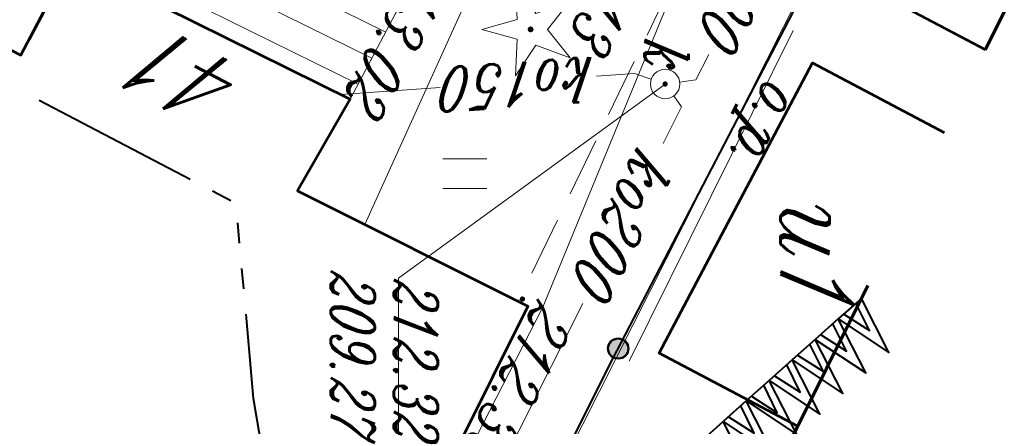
# Model space of a CAD drawing. Header units: millimetres. Extents: x -9598 to -9388, y -264557 to -264347.
# Tile 36 of 44: x -9425 to -9408, y -264438 to -264431. Entities that reach past the tile are written whole.
import ezdxf
from ezdxf.enums import TextEntityAlignment as Align

# ---------------------------------------------------------------- set-up
doc = ezdxf.new("R2010")
doc.units = ezdxf.units.MM
for name, pattern in [('Rakowicka 531_1 wstępna wersja$0$DGN Style 5', [7.845798, 3.362485, -4.483313]), ('Rakowicka 531_1 wstępna wersja$0$EGBN11-500', [2.5, 2, -0.5]), ('Rakowicka 531_1 wstępna wersja$0$KTCR02-500', [1.5, 1, -0.5]), ('Rakowicka 531_1 wstępna wersja$0$PTTU04-500', [1.5, 1, -0.5])]:
    doc.linetypes.add(name, pattern=pattern)
doc.layers.add('-- RAMKA', color=11, linetype='Continuous')
for name, color, linetype, lineweight in [('Rakowicka 531_1 wstępna wersja$0$EGBB01', 250, 'Continuous', 0), ('Rakowicka 531_1 wstępna wersja$0$EGBD03', 250, 'Continuous', 0), ('Rakowicka 531_1 wstępna wersja$0$EGBN11', 250, 'Continuous', 0), ('Rakowicka 531_1 wstępna wersja$0$EPGPO_216', 7, 'Continuous', 0), ('Rakowicka 531_1 wstępna wersja$0$EPUPZ_251', 7, 'Continuous', 0), ('Rakowicka 531_1 wstępna wersja$0$GESSCH', 250, 'Continuous', 13), ('Rakowicka 531_1 wstępna wersja$0$KTCR02', 250, 'Continuous', 0), ('Rakowicka 531_1 wstępna wersja$0$KTOK05_01', 250, 'Continuous', 0), ('Rakowicka 531_1 wstępna wersja$0$OBOP01_01', 250, 'Continuous', 0), ('Rakowicka 531_1 wstępna wersja$0$OBOP03', 250, 'Continuous', 0), ('Rakowicka 531_1 wstępna wersja$0$OBOP05_02', 250, 'Continuous', 0), ('Rakowicka 531_1 wstępna wersja$0$PRGG04', 250, 'Continuous', 0), ('Rakowicka 531_1 wstępna wersja$0$PTTU04', 250, 'Continuous', 0), ('Rakowicka 531_1 wstępna wersja$0$SUPE_01', 250, 'Continuous', 0), ('Rakowicka 531_1 wstępna wersja$0$SUPK_01', 250, 'Continuous', 0), ('Rakowicka 531_1 wstępna wersja$0$SUPW_01', 250, 'Continuous', 0), ('Rakowicka 531_1 wstępna wersja$0$SUUS15_05_K', 250, 'Continuous', 0), ('Rakowicka 531_1 wstępna wersja$0$Warstwa 5', 250, 'Continuous', 0)]:
    doc.layers.add(name, color=color, linetype=linetype, lineweight=lineweight)
doc.layers.add('Rakowicka 531_1 wstępna wersja$0$GEPPGD', color=7, linetype='Continuous', lineweight=13, true_color=0x008000)
doc.layers.add('Rakowicka 531_1 wstępna wersja$0$GUPKSH', color=7, linetype='Continuous', lineweight=0, true_color=0x803300)
doc.styles.add('Rakowicka 531_1 wstępna wersja$0$Style-ITALIC_1250 I 0.20944', font='ITALIC_1250.shx', dxfattribs={"oblique": 12})

# ---------------------------------------------------------------- blocks, each defined once
blk = doc.blocks.new('Rakowicka 531_1 wstępna wersja$0$GUPKSH1')
at = {"layer": 'Rakowicka 531_1 wstępna wersja$0$GUPKSH', "linetype": 'Continuous', "lineweight": 13}
blk.add_hatch(color=36, dxfattribs=at).paths.add_polyline_path([(0, -0.45), (-0.11647, -0.43467), (-0.225, -0.38971), (-0.3182, -0.3182), (-0.38971, -0.225), (-0.43467, -0.11647), (-0.45, 0), (-0.43467, 0.11647), (-0.38971, 0.225), (-0.3182, 0.3182), (-0.225, 0.38971), (-0.11647, 0.43467), (0, 0.45), (0.11647, 0.43467), (0.225, 0.38971), (0.3182, 0.3182), (0.38971, 0.225), (0.43467, 0.11647), (0.45, 0), (0.43467, -0.11647), (0.38971, -0.225), (0.3182, -0.3182), (0.225, -0.38971), (0.11647, -0.43467)])
blk = doc.blocks.new('Rakowicka 531_1 wstępna wersja$0$OBOP01_01')
at = {"layer": 'Rakowicka 531_1 wstępna wersja$0$OBOP01_01', "linetype": 'Continuous', "lineweight": 13}
h = blk.add_hatch(color=96, dxfattribs=at)
edge = h.paths.add_edge_path()
edge.add_arc((0, 0), 0.05, 0, 360)
at = {"layer": 'Rakowicka 531_1 wstępna wersja$0$OBOP01_01', "color": 96, "linetype": 'Continuous', "lineweight": 13, "flags": 128}
blk.add_lwpolyline([(0, -0.829), (-0.167, -0.23), (-0.788, -0.256), (-0.271, 0.088), (-0.487, 0.671), (0, 0.285), (0.487, 0.671), (0.271, 0.088), (0.788, -0.256), (0.167, -0.23), (0, -0.829)], close=True, dxfattribs=at)
blk = doc.blocks.new('Rakowicka 531_1 wstępna wersja$0$RTPW02')
at = {"layer": 'Rakowicka 531_1 wstępna wersja$0$Warstwa 5', "linetype": 'Continuous', "lineweight": 13}
h = blk.add_hatch(color=250, dxfattribs=at)
edge = h.paths.add_edge_path()
edge.add_arc((0, 0), 0.045, 0, 360)
blk = doc.blocks.new('Rakowicka 531_1 wstępna wersja$0$PTTU04_01')
at = {"layer": 'Rakowicka 531_1 wstępna wersja$0$PTTU04', "color": 250, "linetype": 'Continuous', "lineweight": 13}
for p, q in [((-0.25, -0.375), (-0.25, 0.375)), ((0.25, -0.375), (0.25, 0.375))]:
    blk.add_line(p, q, dxfattribs=at)
blk = doc.blocks.new('Rakowicka 531_1 wstępna wersja$0$SUUS15_05_K')
at = {"layer": 'Rakowicka 531_1 wstępna wersja$0$SUUS15_05_K', "color": 36, "linetype": 'Continuous', "lineweight": 13}
blk.add_circle((0, 0), 0.25, dxfattribs=at)
blk = doc.blocks.new('Rakowicka 531_1 wstępna wersja')
at = {"layer": 'Rakowicka 531_1 wstępna wersja$0$KTOK05_01', "linetype": 'Continuous', "lineweight": 40}
h = blk.add_hatch(color=250, dxfattribs=at)
edge = h.paths.add_edge_path()
edge.add_arc((7425329.274, 5549121.221), 0.17, 0, 360)
at = {"layer": 'Rakowicka 531_1 wstępna wersja$0$EGBB01', "color": 250, "linetype": 'Continuous', "lineweight": 53, "flags": 128}
blk.add_lwpolyline([(7425330.595, 5549124.274), (7425329.35, 5549121.92), (7425324.41, 5549124.53), (7425325.596, 5549126.768)], dxfattribs=at)
blk.add_lwpolyline([(7425321.77, 5549106.21), (7425324.28, 5549111.05), (7425322.67, 5549111.9), (7425325.03, 5549116.66), (7425326.59, 5549115.76), (7425328.55, 5549119.68), (7425341.8, 5549113.09), (7425335.07, 5549099.71), (7425329.86, 5549102.25), (7425321.77, 5549106.21)], close=True, dxfattribs=at)
at = {"layer": 'Rakowicka 531_1 wstępna wersja$0$EGBD03', "color": 96, "linetype": 'Continuous', "lineweight": 13, "flags": 128}
for points in [[(7425324.18, 5549127.474), (7425322.67, 5549124.6), (7425313.32, 5549106.49), (7425303.71, 5549087.75), (7425295.44, 5549072.28), (7425282.33, 5549080.89), (7425294.19, 5549103.78), (7425296.9, 5549108.89), (7425302.92, 5549120.41), (7425305.61, 5549125.48), (7425304.7, 5549125.97), (7425309.344, 5549134.875)], [(7425347.013, 5549112.327), (7425346.33, 5549112.65), (7425346.21, 5549112.71), (7425344.1, 5549113.78), (7425322.67, 5549124.6), (7425324.18, 5549127.474)]]:
    blk.add_lwpolyline(points, dxfattribs=at)
blk.add_lwpolyline([(7425322.67, 5549124.6), (7425344.1, 5549113.78), (7425334.47, 5549095.85), (7425313.32, 5549106.49), (7425322.67, 5549124.6)], close=True, dxfattribs=at)
at = {"layer": 'Rakowicka 531_1 wstępna wersja$0$EGBN11', "color": 250, "linetype": 'Rakowicka 531_1 wstępna wersja$0$EGBN11-500', "lineweight": 53, "flags": 128}
blk.add_lwpolyline([(7425320.13, 5549107.04), (7425322.67, 5549111.9), (7425324.28, 5549111.05), (7425321.77, 5549106.21), (7425320.13, 5549107.04)], close=True, dxfattribs=at)
at = {"layer": 'Rakowicka 531_1 wstępna wersja$0$EPGPO_216', "color": 8, "linetype": 'Continuous', "lineweight": 40}
blk.add_line((7425324.18, 5549127.474), (7425323.482, 5549126.146), dxfattribs=at)
at = {"layer": 'Rakowicka 531_1 wstępna wersja$0$EPUPZ_251', "color": 8, "linetype": 'Continuous', "lineweight": 40}
blk.add_line((7425324.18, 5549127.474), (7425323.715, 5549126.589), dxfattribs=at)
at = {"layer": 'Rakowicka 531_1 wstępna wersja$0$GEPPGD', "color": 250, "linetype": 'Rakowicka 531_1 wstępna wersja$0$DGN Style 5', "lineweight": 70, "flags": 128}
blk.add_lwpolyline([(7425284.958, 5549147.04), (7425252.6, 5549083.92), (7425409.418, 5549006.623), (7425423.137, 5549033.307), (7425330.222, 5549078.944), (7425348.524, 5549115.33), (7425284.958, 5549147.04)], close=True, dxfattribs=at)
at = {"layer": 'Rakowicka 531_1 wstępna wersja$0$GESSCH', "color": 250, "linetype": 'Continuous', "lineweight": 13, "flags": 128}
blk.add_lwpolyline([(7425323.21, 5549112.98), (7425319.54, 5549114.8), (7425321.41, 5549118.57), (7425325.03, 5549116.66), (7425323.21, 5549112.98)], close=True, dxfattribs=at)
for points in [[(7425322.057, 5549113.552), (7425323.887, 5549117.263)], [(7425322.505, 5549113.329), (7425324.33, 5549117.029)], [(7425322.953, 5549113.107), (7425324.772, 5549116.796)]]:
    blk.add_lwpolyline(points, dxfattribs=at)
at = {"layer": 'Rakowicka 531_1 wstępna wersja$0$KTCR02', "color": 250, "linetype": 'Rakowicka 531_1 wstępna wersja$0$KTCR02-500', "lineweight": 13, "flags": 128}
for points in [[(7425324.191, 5549127.469), (7425322.69, 5549124.64)], [(7425321.685, 5549122.799), (7425322.69, 5549124.64), (7425329.45, 5549121.13), (7425343.26, 5549114.21), (7425334.796, 5549096.401), (7425333.663, 5549096.973), (7425335.07, 5549099.71), (7425341.8, 5549113.09), (7425328.55, 5549119.68), (7425328.47, 5549119.52), (7425328.449, 5549119.53)]]:
    blk.add_lwpolyline(points, dxfattribs=at)
at = {"layer": 'Rakowicka 531_1 wstępna wersja$0$KTOK05_01', "color": 250, "linetype": 'Continuous', "lineweight": 40, "flags": 128}
blk.add_lwpolyline([(7425345.99, 5549112.73), (7425343.26, 5549114.21), (7425329.45, 5549121.13), (7425322.69, 5549124.64), (7425324.191, 5549127.469)], dxfattribs=at)
at = {"layer": 'Rakowicka 531_1 wstępna wersja$0$KTOK05_01', "color": 250, "linetype": 'Continuous', "lineweight": 40}
for radius in [0.175, 0.17]:
    blk.add_circle((7425329.274, 5549121.221), radius, dxfattribs=at)
at = {"layer": 'Rakowicka 531_1 wstępna wersja$0$OBOP03', "color": 8, "linetype": 'Continuous', "lineweight": 40, "flags": 128}
for points in [[(7425328.768, 5549124.968), (7425329.34, 5549125.829), (7425328.419, 5549125.36), (7425328.768, 5549124.968)], [(7425328.687, 5549125.059), (7425328.966, 5549125.497), (7425328.5, 5549125.268)], [(7425329.118, 5549124.576), (7425329.689, 5549125.437), (7425328.768, 5549124.968), (7425329.118, 5549124.576)], [(7425329.036, 5549124.667), (7425329.316, 5549125.105), (7425328.85, 5549124.876)], [(7425329.467, 5549124.184), (7425330.039, 5549125.046), (7425329.118, 5549124.576), (7425329.467, 5549124.184)], [(7425329.386, 5549124.275), (7425329.666, 5549124.713), (7425329.199, 5549124.484)], [(7425329.817, 5549123.792), (7425330.388, 5549124.654), (7425329.467, 5549124.184), (7425329.817, 5549123.792)], [(7425329.735, 5549123.883), (7425330.015, 5549124.321), (7425329.549, 5549124.093)], [(7425330.166, 5549123.4), (7425330.738, 5549124.262), (7425329.817, 5549123.792), (7425330.166, 5549123.4)], [(7425330.085, 5549123.492), (7425330.365, 5549123.929), (7425329.898, 5549123.701)], [(7425330.516, 5549123.008), (7425331.088, 5549123.87), (7425330.166, 5549123.4), (7425330.516, 5549123.008)], [(7425330.434, 5549123.1), (7425330.714, 5549123.537), (7425330.248, 5549123.309)], [(7425330.866, 5549122.616), (7425331.437, 5549123.478), (7425330.516, 5549123.008), (7425330.866, 5549122.616)]]:
    blk.add_lwpolyline(points, dxfattribs=at)
at = {"layer": 'Rakowicka 531_1 wstępna wersja$0$OBOP05_02', "color": 250, "linetype": 'Continuous', "lineweight": 13, "flags": 128}
blk.add_lwpolyline([(7425329.49, 5549121.41), (7425323.86, 5549124.2)], dxfattribs=at)
at = {"layer": 'Rakowicka 531_1 wstępna wersja$0$PRGG04', "color": 8, "linetype": 'Continuous', "lineweight": 40}
for p, q in [((7425328.258, 5549114.846), (7425327.909, 5549114.815)), ((7425327.481, 5549114.776), (7425327.132, 5549114.745)), ((7425326.758, 5549114.625), (7425326.596, 5549114.315)), ((7425326.397, 5549113.934), (7425325.052, 5549111.364))]:
    blk.add_line(p, q, dxfattribs=at)
at = {"layer": 'Rakowicka 531_1 wstępna wersja$0$PRGG04', "color": 8, "linetype": 'Continuous', "lineweight": 40, "flags": 128}
blk.add_lwpolyline([(7425331.56, 5549115.254), (7425330.126, 5549115.015), (7425328.686, 5549114.885)], dxfattribs=at)
at = {"layer": 'Rakowicka 531_1 wstępna wersja$0$PTTU04', "color": 250, "linetype": 'Rakowicka 531_1 wstępna wersja$0$PTTU04-500', "lineweight": 13, "flags": 128}
for points in [[(7425324.191, 5549127.469), (7425322.69, 5549124.64), (7425329.45, 5549121.13), (7425343.26, 5549114.21), (7425346.87, 5549112.18), (7425346.927, 5549112.156)], [(7425330.595, 5549124.274), (7425329.35, 5549121.92), (7425324.41, 5549124.53), (7425325.596, 5549126.768)]]:
    blk.add_lwpolyline(points, dxfattribs=at)
blk.add_lwpolyline([(7425321.685, 5549122.799), (7425328.47, 5549119.52), (7425326.59, 5549115.76), (7425325.03, 5549116.66), (7425321.41, 5549118.57), (7425321.48, 5549118.83), (7425319.95, 5549119.62), (7425321.685, 5549122.799)], close=True, dxfattribs=at)
at = {"layer": 'Rakowicka 531_1 wstępna wersja$0$SUPE_01', "color": 1, "linetype": 'Continuous', "lineweight": 13, "flags": 128}
blk.add_lwpolyline([(7425337.777, 5549102.984), (7425342.25, 5549112.3), (7425341.88, 5549113.11), (7425328.57, 5549119.94), (7425321.68, 5549122.77), (7425321.08, 5549123.88)], dxfattribs=at)
at = {"layer": 'Rakowicka 531_1 wstępna wersja$0$SUPK_01', "color": 36, "linetype": 'Continuous', "lineweight": 13, "flags": 128}
for points in [[(7425324.267, 5549122.765), (7425324.7, 5549122.54), (7425324.737, 5549122.268)], [(7425324.973, 5549122.166), (7425325.16, 5549122.3), (7425325.782, 5549121.987)], [(7425324.688, 5549121.784), (7425324.59, 5549121.5), (7425324.637, 5549120.852)], [(7425328.506, 5549120.618), (7425333.89, 5549117.91), (7425334.089, 5549117.722)], [(7425324.828, 5549118.189), (7425324.949, 5549116.498)]]:
    blk.add_lwpolyline(points, dxfattribs=at)
at = {"layer": 'Rakowicka 531_1 wstępna wersja$0$SUPW_01', "color": 5, "linetype": 'Continuous', "lineweight": 13, "flags": 128}
blk.add_lwpolyline([(7425322.738, 5549118.913), (7425325.77, 5549117.54), (7425327.164, 5549116.908)], dxfattribs=at)
at = {"layer": 'Rakowicka 531_1 wstępna wersja$0$SUUS15_05_K', "color": 36, "linetype": 'Continuous', "lineweight": 13, "flags": 128}
blk.add_lwpolyline([(7425324.77, 5549122.02), (7425328.076, 5549117.48), (7425330.743, 5549117.48)], dxfattribs=at)
at = {"layer": 'Rakowicka 531_1 wstępna wersja$0$OBOP01_01', "color": 96, "linetype": 'Continuous', "lineweight": 13}
blk.add_blockref('Rakowicka 531_1 wstępna wersja$0$OBOP01_01', (7425323.84, 5549119.73), dxfattribs=at)
at = {"layer": 'Rakowicka 531_1 wstępna wersja$0$PTTU04', "color": 250, "linetype": 'Continuous', "lineweight": 13}
blk.add_blockref('Rakowicka 531_1 wstępna wersja$0$PTTU04_01', (7425326.296, 5549118.611), dxfattribs=at)
at = {"layer": 'Rakowicka 531_1 wstępna wersja$0$SUUS15_05_K', "color": 36, "linetype": 'Continuous', "lineweight": 13}
blk.add_blockref('Rakowicka 531_1 wstępna wersja$0$SUUS15_05_K', (7425324.77, 5549122.02), dxfattribs=at)
at = {"layer": 'Rakowicka 531_1 wstępna wersja$0$SUUS15_05_K', "color": 36, "linetype": 'Continuous', "lineweight": 13, "xscale": 0.1, "yscale": 0.1, "zscale": 0.1}
blk.add_blockref('Rakowicka 531_1 wstępna wersja$0$GUPKSH1', (7425324.77, 5549122.02), dxfattribs=at)
at = {"layer": 'Rakowicka 531_1 wstępna wersja$0$Warstwa 5', "color": 250, "linetype": 'Continuous', "lineweight": 13}
blk.add_blockref('Rakowicka 531_1 wstępna wersja$0$RTPW02', (7425328.43, 5549119.59), dxfattribs=at)
at = {"layer": 'Rakowicka 531_1 wstępna wersja$0$EGBB01', "color": 250, "linetype": 'Continuous', "lineweight": 30, "style": 'Rakowicka 531_1 wstępna wersja$0$Style-ITALIC_1250 I 0.20944', "oblique": 12, "width": 0.8}
blk.add_text('u1', height=1.25, rotation=359.9998, dxfattribs=at).set_placement((7425326.676, 5549123.984))
blk.add_text('41', height=1.25, rotation=242.5984, dxfattribs=at).set_placement((7425324.125, 5549114.132), align=Align.CENTER)
at = {"layer": 'Rakowicka 531_1 wstępna wersja$0$OBOP05_02', "color": 250, "linetype": 'Continuous', "lineweight": 13, "insert": (7425325.219, 5549123.186), "char_height": 0.75, "attachment_point": 8, "rotation": 333.6389, "line_spacing_factor": 0.6, "style": 'Rakowicka 531_1 wstępna wersja$0$Style-ITALIC_1250 I 0.20944'}
blk.add_mtext('\\H1x;\\W0.8;o.p.', dxfattribs=at)
at = {"layer": 'Rakowicka 531_1 wstępna wersja$0$SUPK_01', "color": 36, "linetype": 'Continuous', "lineweight": 13, "style": 'Rakowicka 531_1 wstępna wersja$0$Style-ITALIC_1250 I 0.20944', "oblique": 12, "width": 0.8}
for s, rotation, p in [('ko200', 332.5502, (7425322.914, 5549123.468)), ('ko200', 333.3038, (7425327.144, 5549121.302)), ('ko150', 274.11, (7425324.775, 5549119.524))]:
    blk.add_text(s, height=0.75, rotation=rotation, dxfattribs=at).set_placement(p, align=Align.MIDDLE_CENTER)
at = {"layer": 'Rakowicka 531_1 wstępna wersja$0$SUUS15_05_K', "color": 36, "linetype": 'Continuous', "lineweight": 13, "char_height": 0.75, "attachment_point": 7, "rotation": 359.9998, "line_spacing_factor": 0.6, "style": 'Rakowicka 531_1 wstępna wersja$0$Style-ITALIC_1250 I 0.20944'}
for s, insert in [('\\H1x;\\W0.8;k', (7425323.968, 5549121.666)), ('\\H1x;\\W0.8;212.32', (7425328.076, 5549117.403)), ('\\H1x;\\W0.8;209.27', (7425327.933, 5549116.327))]:
    blk.add_mtext(s, dxfattribs=dict(at, insert=insert))
at = {"layer": 'Rakowicka 531_1 wstępna wersja$0$Warstwa 5', "color": 250, "linetype": 'Continuous', "lineweight": 13, "char_height": 0.75, "attachment_point": 7, "line_spacing_factor": 0.6, "style": 'Rakowicka 531_1 wstępna wersja$0$Style-ITALIC_1250 I 0.20944'}
for s, insert, rotation in [('\\H1x;\\W0.8;212.43', (7425321.294, 5549121.743), 332.3726), ('\\H1x;\\W0.8;212.36', (7425328.409, 5549119.852), 333.2108), ('\\H1x;\\W0.8;213.02', (7425322.373, 5549117.919), 331.9186)]:
    blk.add_mtext(s, dxfattribs=dict(at, insert=insert, rotation=rotation))

msp = doc.modelspace()

# ---------------------------------------------------------------- block references
at = {"layer": '-- RAMKA', "rotation": 270}
msp.add_blockref('Rakowicka 531_1 wstępna wersja', (-5558536.267, 7160892.827), dxfattribs=at)

doc.saveas('drawing.dxf')
